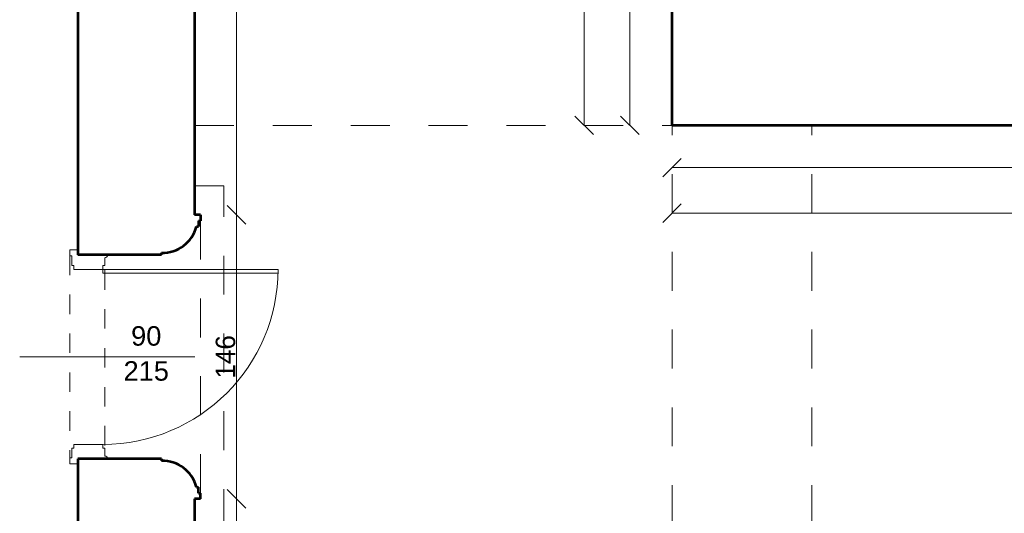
# Model space of a CAD drawing. Header units: inches. Extents: x -21887 to 84279, y -131485 to 67836.
# Tile 8 of 256: x -10738 to -5681, y -36104 to -33566. Entities that reach past the tile are written whole.
import ezdxf

# ---------------------------------------------------------------- set-up
doc = ezdxf.new("R2010")
doc.units = ezdxf.units.IN
doc.header["$MEASUREMENT"] = 0
doc.linetypes.add('Dashed', pattern=[400, 200, -200])
doc.linetypes.add('Dashed copy', pattern=[200, 100, -100])
doc.layers.get('0').update_dxf_attribs({"lineweight": 13})
doc.layers.get('Defpoints').update_dxf_attribs({"lineweight": 13})
for name, color, linetype, lineweight in [('AI_MURY', 7, 'Continuous', 53), ('Dimensioning', 7, 'Continuous', 13), ('PODCIAGI', 7, 'Continuous', 13), ('schodzy', 7, 'Continuous', 13)]:
    doc.layers.add(name, color=color, linetype=linetype, lineweight=lineweight)
doc.styles.add('GENERATED_STYLE_7', font='txt')
doc.styles.add('Style-Courier New', font='txt')
doc.dimstyles.new('Dimstyle_4', dxfattribs={"dimtxt": 100, "dimasz": 95, "dimexe": 0, "dimexo": 0, "dimgap": 0.09, "dimtad": 1, "dimdec": 0, "dimlfac": 0.1, "dimzin": 0, "dimdsep": 46, "dimlunit": 5, "dimtxsty": 'GENERATED_STYLE_7', "dimblk": 'ARROWHEAD_6', "dimcen": 0.09, "dimclrd": 161, "dimclre": 161, "dimclrt": 7, "dimadec": 0, "dimazin": 0, "dimtfac": 1, "dimtdec": 0, "dimtmove": 0, "dimatfit": 3, "dimfxl": 0, "dimtolj": 1, "dimtzin": 0, "dimarcsym": 0})
doc.dimstyles.new('Dimstyle_5', dxfattribs={"dimtxt": 100, "dimasz": 95, "dimexe": 0.18, "dimexo": 0, "dimgap": 0.09, "dimtad": 1, "dimtih": 1, "dimtoh": 1, "dimdec": 0, "dimlfac": 0.1, "dimzin": 0, "dimdsep": 46, "dimlunit": 5, "dimtxsty": 'GENERATED_STYLE_7', "dimblk": 'ARROWHEAD_6', "dimcen": 0.09, "dimclrd": 161, "dimclre": 161, "dimclrt": 7, "dimadec": 0, "dimazin": 0, "dimtfac": 1, "dimtdec": 0, "dimtmove": 0, "dimatfit": 3, "dimfxl": 0, "dimtolj": 1, "dimtzin": 0, "dimarcsym": 0})

# ---------------------------------------------------------------- blocks, each defined once
blk = doc.blocks.new('ARROWHEAD_6')
at = {"color": 0, "linetype": 'Continuous'}
for p, q in [((0, 0), (-1, 0)), ((-0.5, -0.5), (0.5, 0.5))]:
    blk.add_line(p, q, dxfattribs=at)
blk = doc.blocks.new('*U1037')
at = {"layer": 'Defpoints', "color": 0, "linetype": 'Continuous'}
for p in [(-7387.4, -33912.2), (-2799.5, -33980.4), (-2799.5, -34326.1)]:
    blk.add_point(p, dxfattribs=at)
at = {"layer": 'Dimensioning', "color": 161, "linetype": 'Continuous', "lineweight": -2}
for p, q in [((-7387.4, -34326), (-7387.4, -34326.3)), ((-7292.4, -34326.1), (-2894.5, -34326.1)), ((-2799.5, -34326), (-2799.5, -34326.3))]:
    blk.add_line(p, q, dxfattribs=at)
at = {"layer": 'Dimensioning', "color": 161, "linetype": 'Continuous', "lineweight": -2, "xscale": 95, "yscale": 95, "zscale": 95, "rotation": 180}
blk.add_blockref('ARROWHEAD_6', (-7387.4, -34326.1), dxfattribs=at)
at = {"layer": 'Dimensioning', "color": 161, "linetype": 'Continuous', "lineweight": -2, "xscale": 95, "yscale": 95, "zscale": 95}
blk.add_blockref('ARROWHEAD_6', (-2799.5, -34326.1), dxfattribs=at)
at = {"layer": 'Dimensioning', "color": 7, "linetype": 'Continuous', "insert": (-5093.4, -34269.9), "char_height": 100, "attachment_point": 5, "style": 'GENERATED_STYLE_7'}
blk.add_mtext('459', dxfattribs=at)
blk = doc.blocks.new('*D1936')
at = {"layer": 'Defpoints'}
for p in [(-7387.4, -33912.2), (-2799.5, -33980.4), (-5093.4, -34326.1), (-2799.5, -34326.1)]:
    blk.add_point(p, dxfattribs=at)
at = {"layer": 'Dimensioning', "color": 161, "linetype": 'Continuous'}
blk.add_blockref('*U1037', (0, 0), dxfattribs=at)
blk = doc.blocks.new('*U1040')
at = {"layer": 'Defpoints', "color": 0, "linetype": 'Continuous'}
for p in [(-7387.4, -33734.7), (980.5, -33775.6), (980.5, -34560.1)]:
    blk.add_point(p, dxfattribs=at)
at = {"layer": 'Dimensioning', "color": 161, "linetype": 'Continuous', "lineweight": -2}
for p, q in [((-7387.4, -34559.9), (-7387.4, -34560.3)), ((-7292.4, -34560.1), (885.5, -34560.1)), ((980.5, -34559.9), (980.5, -34560.3))]:
    blk.add_line(p, q, dxfattribs=at)
at = {"layer": 'Dimensioning', "color": 161, "linetype": 'Continuous', "lineweight": -2, "xscale": 95, "yscale": 95, "zscale": 95, "rotation": 180}
blk.add_blockref('ARROWHEAD_6', (-7387.4, -34560.1), dxfattribs=at)
at = {"layer": 'Dimensioning', "color": 161, "linetype": 'Continuous', "lineweight": -2, "xscale": 95, "yscale": 95, "zscale": 95}
blk.add_blockref('ARROWHEAD_6', (980.5, -34560.1), dxfattribs=at)
at = {"layer": 'Dimensioning', "color": 7, "linetype": 'Continuous', "insert": (-3203.4, -34503.8), "char_height": 100, "attachment_point": 5, "style": 'GENERATED_STYLE_7'}
blk.add_mtext('837', dxfattribs=at)
blk = doc.blocks.new('*D1939')
at = {"layer": 'Defpoints'}
for p in [(-7387.4, -33734.7), (980.5, -33775.6), (-3203.4, -34560.1), (980.5, -34560.1)]:
    blk.add_point(p, dxfattribs=at)
at = {"layer": 'Dimensioning', "color": 161, "linetype": 'Continuous'}
blk.add_blockref('*U1040', (0, 0), dxfattribs=at)
blk = doc.blocks.new('*U274')
at = {"layer": 'Defpoints', "color": 0, "linetype": 'Continuous'}
for p in [(-9839.5, -36029.3), (-9624, -36029.3), (-9839.5, -36559.3)]:
    blk.add_point(p, dxfattribs=at)
at = {"layer": 'Dimensioning', "color": 161, "linetype": 'Continuous', "lineweight": -2}
for p, q in [((-9624.2, -36029.3), (-9624, -36029.3)), ((-9624, -36464.3), (-9624, -36124.3)), ((-9624.2, -36559.3), (-9624, -36559.3))]:
    blk.add_line(p, q, dxfattribs=at)
at = {"layer": 'Dimensioning', "color": 161, "linetype": 'Continuous', "lineweight": -2, "xscale": 95, "yscale": 95, "zscale": 95}
for p, rotation in [((-9624, -36029.3), 90), ((-9624, -36559.3), 270)]:
    blk.add_blockref('ARROWHEAD_6', p, dxfattribs=dict(at, rotation=rotation))
at = {"layer": 'Dimensioning', "color": 7, "linetype": 'Continuous', "insert": (-9680.3, -36294.3), "char_height": 100, "attachment_point": 5, "rotation": 90, "style": 'GENERATED_STYLE_7'}
blk.add_mtext('53', dxfattribs=at)
blk = doc.blocks.new('*D2126')
at = {"layer": 'Defpoints'}
for p in [(-9839.5, -36029.3), (-9624, -36029.3), (-9624, -36294.3), (-9839.5, -36559.3)]:
    blk.add_point(p, dxfattribs=at)
at = {"layer": 'Dimensioning', "color": 161, "linetype": 'Continuous'}
blk.add_blockref('*U274', (0, 0), dxfattribs=at)
blk = doc.blocks.new('*U275')
at = {"layer": 'Defpoints', "color": 0, "linetype": 'Continuous'}
for p in [(-9839.5, -34569.3), (-9624, -34569.3), (-9839.5, -36029.3)]:
    blk.add_point(p, dxfattribs=at)
at = {"layer": 'Dimensioning', "color": 161, "linetype": 'Continuous', "lineweight": -2}
for p, q in [((-9624.2, -34569.3), (-9624, -34569.3)), ((-9624, -35934.3), (-9624, -34664.3)), ((-9624.2, -36029.3), (-9624, -36029.3))]:
    blk.add_line(p, q, dxfattribs=at)
at = {"layer": 'Dimensioning', "color": 161, "linetype": 'Continuous', "lineweight": -2, "xscale": 95, "yscale": 95, "zscale": 95}
for p, rotation in [((-9624, -34569.3), 90), ((-9624, -36029.3), 270)]:
    blk.add_blockref('ARROWHEAD_6', p, dxfattribs=dict(at, rotation=rotation))
at = {"layer": 'Dimensioning', "color": 7, "linetype": 'Continuous', "insert": (-9680.3, -35299.3), "char_height": 100, "attachment_point": 5, "rotation": 90, "style": 'GENERATED_STYLE_7'}
blk.add_mtext('146', dxfattribs=at)
blk = doc.blocks.new('*D2127')
at = {"layer": 'Defpoints'}
for p in [(-9839.5, -34569.3), (-9624, -34569.3), (-9624, -35299.3), (-9839.5, -36029.3)]:
    blk.add_point(p, dxfattribs=at)
at = {"layer": 'Dimensioning', "color": 161, "linetype": 'Continuous'}
blk.add_blockref('*U275', (0, 0), dxfattribs=at)
blk = doc.blocks.new('*U276')
at = {"layer": 'Defpoints', "color": 0, "linetype": 'Continuous'}
for p in [(-9839.5, -31559.3), (-9624, -31559.3), (-9839.5, -34569.3)]:
    blk.add_point(p, dxfattribs=at)
at = {"layer": 'Dimensioning', "color": 161, "linetype": 'Continuous', "lineweight": -2}
for p, q in [((-9624.2, -31559.3), (-9624, -31559.3)), ((-9624, -34474.3), (-9624, -31654.3)), ((-9624.2, -34569.3), (-9624, -34569.3))]:
    blk.add_line(p, q, dxfattribs=at)
at = {"layer": 'Dimensioning', "color": 161, "linetype": 'Continuous', "lineweight": -2, "xscale": 95, "yscale": 95, "zscale": 95}
for p, rotation in [((-9624, -31559.3), 90), ((-9624, -34569.3), 270)]:
    blk.add_blockref('ARROWHEAD_6', p, dxfattribs=dict(at, rotation=rotation))
at = {"layer": 'Dimensioning', "color": 7, "linetype": 'Continuous', "insert": (-9680.3, -33064.3), "char_height": 100, "attachment_point": 5, "rotation": 90, "style": 'GENERATED_STYLE_7'}
blk.add_mtext('301', dxfattribs=at)
blk = doc.blocks.new('*D2128')
at = {"layer": 'Defpoints'}
for p in [(-9839.5, -31559.3), (-9624, -31559.3), (-9624, -33064.3), (-9839.5, -34569.3)]:
    blk.add_point(p, dxfattribs=at)
at = {"layer": 'Dimensioning', "color": 161, "linetype": 'Continuous'}
blk.add_blockref('*U276', (0, 0), dxfattribs=at)
blk = doc.blocks.new('*U378')
at = {"layer": 'Defpoints', "color": 0, "linetype": 'Continuous'}
for p in [(-7838.2, -17509.3), (-7387.4, -17509.3), (-7838.2, -34109.3)]:
    blk.add_point(p, dxfattribs=at)
at = {"layer": 'Dimensioning', "color": 161, "linetype": 'Continuous', "lineweight": -2}
for p, q in [((-7838, -17509.3), (-7838.2, -17509.3)), ((-7838.2, -34014.3), (-7838.2, -17604.3))]:
    blk.add_line(p, q, dxfattribs=at)
at = {"layer": 'Dimensioning', "color": 161, "linetype": 'Continuous', "lineweight": -2, "xscale": 95, "yscale": 95, "zscale": 95}
for p, rotation in [((-7838.2, -17509.3), 90), ((-7838.2, -34109.3), 270)]:
    blk.add_blockref('ARROWHEAD_6', p, dxfattribs=dict(at, rotation=rotation))
at = {"layer": 'Dimensioning', "color": 7, "linetype": 'Continuous', "insert": (-7894.5, -25809.3), "char_height": 100, "attachment_point": 5, "rotation": 90, "style": 'GENERATED_STYLE_7'}
blk.add_mtext('1660', dxfattribs=at)
blk = doc.blocks.new('*D2427')
at = {"layer": 'Defpoints'}
for p in [(-7838.2, -17509.3), (-7387.4, -17509.3), (-7838.2, -25809.3), (-7838.2, -34109.3)]:
    blk.add_point(p, dxfattribs=at)
at = {"layer": 'Dimensioning', "color": 161, "linetype": 'Continuous'}
blk.add_blockref('*U378', (0, 0), dxfattribs=at)
blk = doc.blocks.new('*U431')
at = {"layer": 'Defpoints', "color": 0, "linetype": 'Continuous'}
for p in [(-7604.2, -31459.3), (-7387.4, -31459.3), (-7387.4, -34109.3)]:
    blk.add_point(p, dxfattribs=at)
at = {"layer": 'Dimensioning', "color": 161, "linetype": 'Continuous', "lineweight": -2}
for p, q in [((-7604, -31459.3), (-7604.2, -31459.3)), ((-7604.2, -34014.3), (-7604.2, -31554.3)), ((-7604, -34109.3), (-7604.2, -34109.3))]:
    blk.add_line(p, q, dxfattribs=at)
at = {"layer": 'Dimensioning', "color": 161, "linetype": 'Continuous', "lineweight": -2, "xscale": 95, "yscale": 95, "zscale": 95}
for p, rotation in [((-7604.2, -31459.3), 90), ((-7604.2, -34109.3), 270)]:
    blk.add_blockref('ARROWHEAD_6', p, dxfattribs=dict(at, rotation=rotation))
at = {"layer": 'Dimensioning', "color": 7, "linetype": 'Continuous', "insert": (-7660.5, -32784.3), "char_height": 100, "attachment_point": 5, "rotation": 90, "style": 'GENERATED_STYLE_7'}
blk.add_mtext('265', dxfattribs=at)
blk = doc.blocks.new('*D2572')
at = {"layer": 'Defpoints'}
for p in [(-7604.2, -31459.3), (-7387.4, -31459.3), (-7604.2, -32784.3), (-7387.4, -34109.3)]:
    blk.add_point(p, dxfattribs=at)
at = {"layer": 'Dimensioning', "color": 161, "linetype": 'Continuous'}
blk.add_blockref('*U431', (0, 0), dxfattribs=at)

msp = doc.modelspace()

# ---------------------------------------------------------------- linework, layer by layer
at = {"layer": 'AI_MURY', "color": 7, "linetype": 'Continuous'}
for p, q in [((-10439.5, -31354.3), (-10439.5, -34774.3)), ((-7387.4, -34109.3), (-7387.4, -31459.3)), ((-9839.5, -31559.3), (-9839.5, -34569.3)), ((-2799.5, -34109.3), (-7387.4, -34109.3)), ((-9809.5, -34569.3), (-9839.5, -34569.3)), ((-9809.5, -34569.3), (-9809.5, -34599.3)), ((-9829.5, -34629.3), (-9819.5, -34629.3)), ((-9819.5, -34599.3), (-9819.5, -34629.3)), ((-9819.5, -34599.3), (-9809.5, -34599.3)), ((-10009.5, -34774.3), (-10439.5, -34774.3)), ((-10009.5, -34774.3), (-10009.5, -34764.3)), ((-10439.5, -35824.3), (-10439.5, -42959.3)), ((-10009.5, -35824.3), (-10439.5, -35824.3)), ((-10009.5, -35824.3), (-10009.5, -35834.3)), ((-9829.5, -35969.3), (-9819.5, -35969.3)), ((-9819.5, -35999.3), (-9819.5, -35969.3)), ((-9819.5, -35999.3), (-9809.5, -35999.3)), ((-9809.5, -36029.3), (-9809.5, -35999.3)), ((-9839.5, -36029.3), (-9839.5, -36559.3)), ((-9809.5, -36029.3), (-9839.5, -36029.3))]:
    msp.add_line(p, q, dxfattribs=at)
for centre, start, end in [((-10004.1, -34584.3), 268.2739, 345.56), ((-10004.1, -36014.2), 14.44, 91.7261)]:
    msp.add_arc(centre, 180, start, end, dxfattribs=at)
at = {"layer": 'PODCIAGI', "color": 7, "linetype": 'Dashed'}
for p, q in [((-9837.4, -34109.3), (-7387.4, -34109.3)), ((-7387.4, -36559.3), (-7387.4, -34109.3)), ((-6669.5, -36559.3), (-6669.5, -34109.3))]:
    msp.add_line(p, q, dxfattribs=at)
at = {"layer": 'PODCIAGI', "color": 5, "linetype": 'Continuous'}
for p, q in [((-9411, -34849.3), (-10311, -34849.3)), ((-9411, -34869.3), (-10311, -34869.3)), ((-9411, -34869.3), (-9411, -34849.3))]:
    msp.add_line(p, q, dxfattribs=at)
msp.add_arc((-10311, -34849.3), 900, 270, 0, dxfattribs=at)
at = {"layer": 'schodzy', "color": 49, "linetype": 'Dashed'}
for p in [(-9839.5, -34419.3), (-9689.5, -36179.3)]:
    msp.add_line(p, (-9689.5, -34419.3), dxfattribs=at)
at = {"layer": 'schodzy', "color": 7, "linetype": 'Dashed'}
msp.add_line((-9809.5, -35999.3), (-9809.5, -34599.3), dxfattribs=at)
at = {"layer": 'schodzy', "color": 5, "linetype": 'Continuous'}
for p, q in [((-10479.5, -34749.3), (-10439.5, -34749.3)), ((-10479.5, -34779.3), (-10479.5, -34749.3)), ((-10479.5, -34779.3), (-10469.5, -34779.3)), ((-10469.5, -34829.3), (-10469.5, -34779.3)), ((-10301, -34829.3), (-10301, -34789.3)), ((-10469.5, -34829.3), (-10459.5, -34829.3)), ((-10459.5, -34829.3), (-10459.5, -34849.3)), ((-10311, -34829.3), (-10311, -34849.3)), ((-10301, -34829.3), (-10311, -34829.3)), ((-10311, -34849.3), (-10459.5, -34849.3)), ((-10311, -34869.3), (-10311, -34849.3)), ((-9837.7, -35299.3), (-10737.7, -35299.3)), ((-10311, -35749.3), (-10459.5, -35749.3)), ((-10459.5, -35769.3), (-10459.5, -35749.3)), ((-10311, -35769.3), (-10311, -35749.3)), ((-10469.5, -35769.3), (-10459.5, -35769.3)), ((-10469.5, -35769.3), (-10469.5, -35819.3)), ((-10301, -35769.3), (-10311, -35769.3)), ((-10301, -35769.3), (-10301, -35809.3)), ((-10479.5, -35819.3), (-10469.5, -35819.3)), ((-10479.5, -35819.3), (-10479.5, -35849.3)), ((-10479.5, -35849.3), (-10439.5, -35849.3))]:
    msp.add_line(p, q, dxfattribs=at)
at = {"layer": 'schodzy', "color": 5, "linetype": 'Dashed copy'}
for p, q in [((-10479.5, -34779.3), (-10479.5, -35819.3)), ((-10301, -34854.3), (-10301, -35769.3))]:
    msp.add_line(p, q, dxfattribs=at)
at = {"layer": 'schodzy', "color": 7, "linetype": 'Continuous'}
for centre, start, end in [((-10301, -34774.3), 270, 0), ((-10301, -35824.3), 0, 90)]:
    msp.add_arc(centre, 15, start, end, dxfattribs=at)

# ---------------------------------------------------------------- texts
at = {"layer": 'schodzy', "color": 5, "insert": (-10087.8, -35141.7), "char_height": 100, "width": 704.483, "attachment_point": 2, "line_spacing_factor": 1.079165, "style": 'GENERATED_STYLE_7'}
msp.add_mtext('\\fArial|b0|i0|c238|p39;90\\P215', dxfattribs=at)

# ---------------------------------------------------------------- dimensions: what is measured, and where the dimension line sits
at = {"layer": 'Dimensioning', "color": 161, "linetype": 'Continuous'}
for base, p1, p2, picture, middle in [((-7838.2, -17509.3), (-7838.2, -34109.3), (-7387.4, -17509.3), '*D2427', (-7838.2, -25809.3)), ((-7604.2, -31459.3), (-7387.4, -34109.3), (-7387.4, -31459.3), '*D2572', (-7604.2, -32784.3)), ((-9624, -31559.3), (-9839.5, -34569.3), (-9839.5, -31559.3), '*D2128', (-9624, -33064.3)), ((-9624, -34569.3), (-9839.5, -36029.3), (-9839.5, -34569.3), '*D2127', (-9624, -35299.3)), ((-9624, -36029.3), (-9839.5, -36559.3), (-9839.5, -36029.3), '*D2126', (-9624, -36294.3))]:
    dim = msp.add_linear_dim(base=base, p1=p1, p2=p2, angle=90, dimstyle='Dimstyle_4', override={"dimtxsty": 'Style-Courier New', "dimclrd": 0, "dimclre": 161, "dimlwe": 0}, dxfattribs=at)
    dim.commit()
    dim.dimension.update_dxf_attribs({"geometry": picture, "text_midpoint": middle, "dimtype": 128})
for base, p1, p2, picture, middle in [((980.5, -34560.1), (-7387.4, -33734.7), (980.5, -33775.6), '*D1939', (-3203.4, -34560.1)), ((-2799.5, -34326.1), (-7387.4, -33912.2), (-2799.5, -33980.4), '*D1936', (-5093.4, -34326.1))]:
    dim = msp.add_linear_dim(base=base, p1=p1, p2=p2, dimstyle='Dimstyle_5', override={"dimtxsty": 'Style-Courier New', "dimclrd": 0, "dimclre": 161, "dimlwe": 0}, dxfattribs=at)
    dim.commit()
    dim.dimension.update_dxf_attribs({"geometry": picture, "text_midpoint": middle, "dimtype": 128})

doc.saveas('drawing.dxf')
